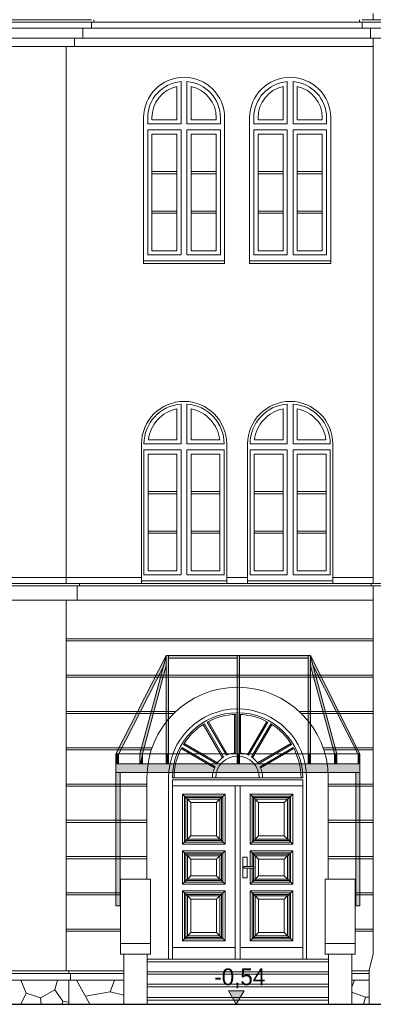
# Model space of a CAD drawing. Extents: x -394022 to -71759, y -12022 to 18278.
# Tile 11 of 91: x -299596 to -295364, y -3992 to 7808. Entities that reach past the tile are written whole.
import ezdxf

# ---------------------------------------------------------------- set-up
doc = ezdxf.new("R2010")
doc.units = 0
doc.header["$MEASUREMENT"] = 0
for name, color, linetype, lineweight in [('Arch kolorystyka_Nr_Pióra__32', 34, 'Continuous', 15), ('Arch wymiary_Nr_Pióra__21', 7, 'Continuous', 13), ('INWENT ODWODNIENIE_Nr_Pióra__21', 7, 'Continuous', 13), ('INWENT TEREN_Nr_Pióra__1', 7, 'Continuous', 25), ('INWENT. DRZWI_Nr_Pióra__21', 7, 'Continuous', 13), ('INWENT. OKNA_Nr_Pióra__21', 7, 'Continuous', 13), ('INWENT.ŚCIANY_Nr_Pióra__21', 7, 'Continuous', 13), ('Istniejące schody_Nr_Pióra__21', 7, 'Continuous', 13)]:
    doc.layers.add(name, color=color, linetype=linetype, lineweight=lineweight)
doc.layers.add('Arch wymiary', color=7, linetype='Continuous')
doc.layers.add('INWENT.ŚCIANY_Nr_Pióra__2', color=7, linetype='Continuous', lineweight=13, true_color=0x7f7f7f)
doc.styles.add('GENERATED_STYLE_1', font='txt')

# ---------------------------------------------------------------- blocks, each defined once
blk = doc.blocks.new('Wymiary_15', base_point=(-297004, -3992))
at = {"layer": 'Arch wymiary_Nr_Pióra__21', "linetype": 'Continuous'}
blk.add_hatch(color=256, dxfattribs=at).paths.add_polyline_path([(-297004, -3992), (-297097, -3832), (-296911, -3832)], flags=0)
for p, q in [((-297004, -3992), (-297097, -3832)), ((-297097, -3832), (-296911, -3832)), ((-296911, -3832), (-297004, -3992)), ((-297004, -3992), (-297124, -3992)), ((-297004, -3992), (-296884, -3992))]:
    blk.add_line(p, q, dxfattribs=at)
at = {"layer": 'Arch wymiary_Nr_Pióra__21', "insert": (-297267, -3800), "char_height": 200, "attachment_point": 7, "style": 'GENERATED_STYLE_1'}
blk.add_mtext('{-0,54}', dxfattribs=at)

msp = doc.modelspace()

# ---------------------------------------------------------------- hatches: boundary and pattern name
at = {"layer": 'Arch kolorystyka_Nr_Pióra__32', "linetype": 'Continuous'}
for points in [[(-298410.1, -991.8), (-298443.7, -991.8), (-297843.7, 188.2), (-297843.7, 179.7), (-297876.8, 57)], [(-297843.7, 64.3), (-298128.2, -991.8), (-298159.3, -991.8), (-297843.7, 179.7)], [(-298159.3, -1111.8), (-298159.3, -991.8), (-297843.7, 179.7)], [(-297813.7, 188.2), (-297813.7, -991.8), (-297843.7, -991.8), (-297843.7, 188.2)], [(-296993.7, 188.2), (-296993.7, 158.2), (-297813.7, 158.2), (-297813.7, 188.2)], [(-296993.7, 188.2), (-296963.7, 188.2), (-296963.7, -336.9, 0.0069128), (-296993.7, -336.9)], [(-296143.7, 158.2), (-296963.7, 158.2), (-296963.7, 188.2), (-296143.7, 188.2)], [(-296143.7, 188.2), (-296113.7, 188.2), (-296113.7, -991.8), (-296143.7, -991.8)], [(-295523.7, -991.8), (-295547.4, -991.8), (-296080.7, 57), (-296113.7, 179.7), (-296113.7, 188.2)], [(-296113.7, 179.7), (-295798.2, -991.8), (-295829.3, -991.8), (-296113.7, 64.3)], [(-296993.7, -336.9, -0.0069128), (-296963.7, -336.9), (-296963.7, -991.8), (-296993.7, -991.8)], [(-298443.7, -991.8), (-298410.1, -991.8), (-298413.7, -999), (-298413.7, -1111.8), (-298443.7, -1111.8)], [(-298159.3, -1111.8), (-298130, -991.8), (-298128.2, -991.8), (-298128.2, -1111.8)], [(-297843.7, -991.8), (-297813.7, -991.8), (-297813.7, -1111.8), (-297843.7, -1111.8)], [(-296993.7, -991.8), (-296963.7, -991.8), (-296963.7, -1111.8), (-296993.7, -1111.8)], [(-296143.7, -991.8), (-296113.7, -991.8), (-296113.7, -1111.8), (-296143.7, -1111.8)], [(-295798.2, -991.8), (-295798.2, -1111.8), (-295829.3, -1111.8), (-295829.3, -991.8)], [(-295523.7, -991.8), (-295523.7, -1111.8), (-295543.7, -1111.8), (-295543.7, -999), (-295547.4, -991.8)], [(-295523.7, -1211.8), (-298443.7, -1211.8), (-298443.7, -1111.8), (-295523.7, -1111.8)], [(-298443.7, -1211.8), (-298393.7, -1211.8), (-298393.7, -2811.8), (-298443.7, -2811.8)], [(-295523.7, -1211.8), (-295523.7, -2811.8), (-295573.7, -2811.8), (-295573.7, -1211.8)]]:
    msp.add_hatch(color=256, dxfattribs=at).paths.add_polyline_path(points, flags=0)

# ---------------------------------------------------------------- linework, layer by layer
at = {"layer": 'INWENT ODWODNIENIE_Nr_Pióra__21', "linetype": 'Continuous'}
for p, q in [((-295363.7, 7808.2), (-295363.7, 7882.6)), ((-295363.7, 1053.2), (-295363.7, 7588.2)), ((-295363.7, -3390.7), (-295363.7, 1023.2)), ((-295413.7, -3577.3), (-295363.7, -3390.7)), ((-295413.7, -3991.8), (-295413.7, -3577.3))]:
    msp.add_line(p, q, dxfattribs=at)
at = {"layer": 'INWENT TEREN_Nr_Pióra__1', "linetype": 'Continuous'}
msp.add_line((-321558.7, -3991.8), (-276368.7, -3991.8), dxfattribs=at)
at = {"layer": 'INWENT. DRZWI_Nr_Pióra__21', "linetype": 'Continuous'}
for p, q in [((-297023.7, -978.9), (-297023.7, -517.6)), ((-297008.7, -977.5), (-297008.7, -517.1)), ((-297008.7, -977.5), (-297008.7, -517.1)), ((-296968.7, -977.5), (-296968.7, -517.1)), ((-296953.7, -978.9), (-296953.7, -517.6)), ((-297168, -1036.3), (-297398.6, -636.8)), ((-297155.7, -1027.6), (-297385.9, -628.9)), ((-297121.1, -1007.6), (-297351.3, -608.9)), ((-297107.4, -1001.3), (-297338, -601.8)), ((-296870.1, -1001.3), (-296639.5, -601.8)), ((-296856.4, -1007.6), (-296626.2, -608.9)), ((-296821.8, -1027.6), (-296591.5, -628.9)), ((-296809.5, -1036.3), (-296578.8, -636.8)), ((-297264.3, -1158.2), (-297663.7, -927.5)), ((-297258, -1144.5), (-297656.7, -914.3)), ((-297238, -1109.8), (-297636.7, -879.6)), ((-297229.3, -1097.5), (-297628.7, -866.9)), ((-296748.2, -1097.5), (-296348.8, -866.9)), ((-296739.5, -1109.8), (-296340.8, -879.6)), ((-296719.5, -1144.5), (-296320.8, -914.3)), ((-296713.2, -1158.2), (-296313.8, -927.5)), ((-297768.7, -1276.8), (-296208.7, -1276.8)), ((-297768.7, -1301.8), (-296208.7, -1301.8)), ((-297768.7, -3451.8), (-297768.7, -1301.8)), ((-297768.7, -1371.8), (-296208.7, -1371.8)), ((-297018.7, -1371.8), (-297018.7, -3451.8)), ((-296958.7, -1371.8), (-296958.7, -3451.8)), ((-296208.7, -3451.8), (-296208.7, -1301.8)), ((-297648.7, -1471.8), (-297138.7, -1471.8)), ((-297648.7, -2071.8), (-297648.7, -1471.8)), ((-297648.7, -1471.8), (-297548.7, -1571.8)), ((-297623.7, -1496.8), (-297163.7, -1496.8)), ((-297623.7, -2046.8), (-297623.7, -1496.8)), ((-297606.2, -2029.3), (-297606.2, -1514.3)), ((-297606.2, -1514.3), (-297181.2, -1514.3)), ((-297588.7, -2011.8), (-297588.7, -1531.8)), ((-297588.7, -1531.8), (-297198.7, -1531.8)), ((-297138.7, -1471.8), (-297238.7, -1571.8)), ((-297198.7, -1531.8), (-297198.7, -2011.8)), ((-297181.2, -1514.3), (-297181.2, -2029.3)), ((-297163.7, -1496.8), (-297163.7, -2046.8)), ((-297138.7, -1471.8), (-297138.7, -2071.8)), ((-296328.7, -1471.8), (-296838.7, -1471.8)), ((-296838.7, -1471.8), (-296838.7, -2071.8)), ((-296838.7, -1471.8), (-296738.7, -1571.8)), ((-296353.7, -1496.8), (-296813.7, -1496.8)), ((-296813.7, -1496.8), (-296813.7, -2046.8)), ((-296796.2, -1514.3), (-296796.2, -2029.3)), ((-296371.2, -1514.3), (-296796.2, -1514.3)), ((-296778.7, -1531.8), (-296778.7, -2011.8)), ((-296388.7, -1531.8), (-296778.7, -1531.8)), ((-296328.7, -1471.8), (-296428.7, -1571.8)), ((-296388.7, -2011.8), (-296388.7, -1531.8)), ((-296371.2, -2029.3), (-296371.2, -1514.3)), ((-296353.7, -2046.8), (-296353.7, -1496.8)), ((-296328.7, -2071.8), (-296328.7, -1471.8)), ((-297548.7, -1971.8), (-297548.7, -1571.8)), ((-297548.7, -1571.8), (-297238.7, -1571.8)), ((-297238.7, -1571.8), (-297238.7, -1971.8)), ((-296738.7, -1571.8), (-296738.7, -1971.8)), ((-296428.7, -1571.8), (-296738.7, -1571.8)), ((-296428.7, -1971.8), (-296428.7, -1571.8)), ((-297648.7, -2071.8), (-297548.7, -1971.8)), ((-297548.7, -1971.8), (-297238.7, -1971.8)), ((-297138.7, -2071.8), (-297238.7, -1971.8)), ((-296838.7, -2071.8), (-296738.7, -1971.8)), ((-296428.7, -1971.8), (-296738.7, -1971.8)), ((-296328.7, -2071.8), (-296428.7, -1971.8)), ((-297648.7, -2071.8), (-297138.7, -2071.8)), ((-297623.7, -2046.8), (-297163.7, -2046.8)), ((-297606.2, -2029.3), (-297181.2, -2029.3)), ((-297588.7, -2011.8), (-297198.7, -2011.8)), ((-296328.7, -2071.8), (-296838.7, -2071.8)), ((-296353.7, -2046.8), (-296813.7, -2046.8)), ((-296371.2, -2029.3), (-296796.2, -2029.3)), ((-296388.7, -2011.8), (-296778.7, -2011.8)), ((-297648.7, -2151.8), (-297138.7, -2151.8)), ((-297648.7, -2551.8), (-297648.7, -2151.8)), ((-297648.7, -2151.8), (-297548.7, -2251.8)), ((-297623.7, -2176.8), (-297163.7, -2176.8)), ((-297623.7, -2526.8), (-297623.7, -2176.8)), ((-297606.2, -2509.3), (-297606.2, -2194.3)), ((-297606.2, -2194.3), (-297181.2, -2194.3)), ((-297588.7, -2491.8), (-297588.7, -2211.8)), ((-297588.7, -2211.8), (-297198.7, -2211.8)), ((-297138.7, -2151.8), (-297238.7, -2251.8)), ((-297198.7, -2211.8), (-297198.7, -2491.8)), ((-297181.2, -2194.3), (-297181.2, -2509.3)), ((-297163.7, -2176.8), (-297163.7, -2526.8)), ((-297138.7, -2151.8), (-297138.7, -2551.8)), ((-296873.7, -2226.8), (-296923.7, -2226.8)), ((-296923.7, -2226.8), (-296923.7, -2476.8)), ((-296873.7, -2341.8), (-296873.7, -2226.8)), ((-296328.7, -2151.8), (-296838.7, -2151.8)), ((-296838.7, -2151.8), (-296838.7, -2341.8)), ((-296838.7, -2151.8), (-296738.7, -2251.8)), ((-296353.7, -2176.8), (-296813.7, -2176.8)), ((-296813.7, -2176.8), (-296813.7, -2341.8)), ((-296796.2, -2194.3), (-296796.2, -2341.8)), ((-296371.2, -2194.3), (-296796.2, -2194.3)), ((-296778.7, -2211.8), (-296778.7, -2491.8)), ((-296388.7, -2211.8), (-296778.7, -2211.8)), ((-296328.7, -2151.8), (-296428.7, -2251.8)), ((-296388.7, -2491.8), (-296388.7, -2211.8)), ((-296371.2, -2509.3), (-296371.2, -2194.3)), ((-296353.7, -2526.8), (-296353.7, -2176.8)), ((-296328.7, -2551.8), (-296328.7, -2151.8)), ((-297548.7, -2451.8), (-297548.7, -2251.8)), ((-297548.7, -2251.8), (-297238.7, -2251.8)), ((-297238.7, -2251.8), (-297238.7, -2451.8)), ((-296913.7, -2341.8), (-296793.7, -2341.8)), ((-296913.7, -2361.8), (-296913.7, -2341.8)), ((-296793.7, -2341.8), (-296793.7, -2361.8)), ((-296738.7, -2251.8), (-296738.7, -2451.8)), ((-296428.7, -2251.8), (-296738.7, -2251.8)), ((-296428.7, -2451.8), (-296428.7, -2251.8)), ((-297648.7, -2551.8), (-297548.7, -2451.8)), ((-297548.7, -2451.8), (-297238.7, -2451.8)), ((-297138.7, -2551.8), (-297238.7, -2451.8)), ((-296923.7, -2476.8), (-296873.7, -2476.8)), ((-296793.7, -2361.8), (-296913.7, -2361.8)), ((-296873.7, -2476.8), (-296873.7, -2361.8)), ((-296838.7, -2361.8), (-296838.7, -2551.8)), ((-296838.7, -2551.8), (-296738.7, -2451.8)), ((-296813.7, -2361.8), (-296813.7, -2526.8)), ((-296796.2, -2361.8), (-296796.2, -2509.3)), ((-296428.7, -2451.8), (-296738.7, -2451.8)), ((-296328.7, -2551.8), (-296428.7, -2451.8)), ((-297648.7, -2551.8), (-297138.7, -2551.8)), ((-297623.7, -2526.8), (-297163.7, -2526.8)), ((-297606.2, -2509.3), (-297181.2, -2509.3)), ((-297588.7, -2491.8), (-297198.7, -2491.8)), ((-296328.7, -2551.8), (-296838.7, -2551.8)), ((-296353.7, -2526.8), (-296813.7, -2526.8)), ((-296371.2, -2509.3), (-296796.2, -2509.3)), ((-296388.7, -2491.8), (-296778.7, -2491.8)), ((-297648.7, -3231.8), (-297648.7, -2631.8)), ((-297648.7, -2631.8), (-297138.7, -2631.8)), ((-297648.7, -2631.8), (-297548.7, -2731.8)), ((-297623.7, -2656.8), (-297163.7, -2656.8)), ((-297623.7, -3206.8), (-297623.7, -2656.8)), ((-297606.2, -3189.3), (-297606.2, -2674.3)), ((-297606.2, -2674.3), (-297181.2, -2674.3)), ((-297588.7, -3171.8), (-297588.7, -2691.8)), ((-297588.7, -2691.8), (-297198.7, -2691.8)), ((-297138.7, -2631.8), (-297238.7, -2731.8)), ((-297198.7, -2691.8), (-297198.7, -3171.8)), ((-297181.2, -2674.3), (-297181.2, -3189.3)), ((-297163.7, -2656.8), (-297163.7, -3206.8)), ((-297138.7, -2631.8), (-297138.7, -3231.8)), ((-296328.7, -2631.8), (-296838.7, -2631.8)), ((-296838.7, -2631.8), (-296838.7, -3231.8)), ((-296838.7, -2631.8), (-296738.7, -2731.8)), ((-296353.7, -2656.8), (-296813.7, -2656.8)), ((-296813.7, -2656.8), (-296813.7, -3206.8)), ((-296796.2, -2674.3), (-296796.2, -3189.3)), ((-296371.2, -2674.3), (-296796.2, -2674.3)), ((-296778.7, -2691.8), (-296778.7, -3171.8)), ((-296388.7, -2691.8), (-296778.7, -2691.8)), ((-296328.7, -2631.8), (-296428.7, -2731.8)), ((-296388.7, -3171.8), (-296388.7, -2691.8)), ((-296371.2, -3189.3), (-296371.2, -2674.3)), ((-296353.7, -3206.8), (-296353.7, -2656.8)), ((-296328.7, -3231.8), (-296328.7, -2631.8)), ((-297548.7, -3131.8), (-297548.7, -2731.8)), ((-297548.7, -2731.8), (-297238.7, -2731.8)), ((-297238.7, -2731.8), (-297238.7, -3131.8)), ((-296738.7, -2731.8), (-296738.7, -3131.8)), ((-296428.7, -2731.8), (-296738.7, -2731.8)), ((-296428.7, -3131.8), (-296428.7, -2731.8)), ((-297648.7, -3231.8), (-297548.7, -3131.8)), ((-297588.7, -3171.8), (-297198.7, -3171.8)), ((-297548.7, -3131.8), (-297238.7, -3131.8)), ((-297138.7, -3231.8), (-297238.7, -3131.8)), ((-296838.7, -3231.8), (-296738.7, -3131.8)), ((-296388.7, -3171.8), (-296778.7, -3171.8)), ((-296428.7, -3131.8), (-296738.7, -3131.8)), ((-296328.7, -3231.8), (-296428.7, -3131.8)), ((-297648.7, -3231.8), (-297138.7, -3231.8)), ((-297623.7, -3206.8), (-297163.7, -3206.8)), ((-297606.2, -3189.3), (-297181.2, -3189.3)), ((-296328.7, -3231.8), (-296838.7, -3231.8)), ((-296353.7, -3206.8), (-296813.7, -3206.8)), ((-296371.2, -3189.3), (-296796.2, -3189.3)), ((-297768.7, -3311.8), (-297018.7, -3311.8)), ((-296958.7, -3311.8), (-296208.7, -3311.8)), ((-297813.7, -3451.8), (-296163.7, -3451.8))]:
    msp.add_line(p, q, dxfattribs=at)
for radius, start, end in [(780, 0, 180), (760, 91.50796, 118.49204), (760, 61.50796, 88.49204), (760, 121.50796, 148.49204), (760, 31.50796, 58.49204), (760, 151.50796, 180), (760, 0, 28.49204), (260, 0, 180), (300, 123.82255, 146.17745), (300, 93.82255, 116.17745), (300, 63.82255, 86.17745), (300, 33.82255, 56.17745), (300, 153.82255, 180), (300, 0, 26.17745)]:
    msp.add_arc((-296988.7, -1276.8), radius, start, end, dxfattribs=at)
at = {"layer": 'INWENT. OKNA_Nr_Pióra__21', "linetype": 'Continuous'}
for p, q in [((-297713.7, 6608.2), (-297713.7, 7008.7)), ((-297663.7, 6558.2), (-297663.7, 7066.8)), ((-297593.7, 6558.2), (-297593.7, 7066.8)), ((-297543.7, 6608.2), (-297543.7, 7008.7)), ((-296443.7, 6608.2), (-296443.7, 7008.7)), ((-296393.7, 6558.2), (-296393.7, 7066.8)), ((-296323.7, 6558.2), (-296323.7, 7066.8)), ((-296273.7, 6608.2), (-296273.7, 7008.7)), ((-298063.7, 6558.2), (-298063.7, 6633.2)), ((-298013.7, 6633.2), (-298013.7, 6608.2)), ((-297713.7, 6608.2), (-298010.8, 6608.2)), ((-297543.7, 6608.2), (-297243.7, 6608.2)), ((-297243.7, 6633.2), (-297243.7, 6608.2)), ((-297193.7, 6558.2), (-297193.7, 6633.2)), ((-296793.7, 6558.2), (-296793.7, 6633.2)), ((-296743.7, 6633.2), (-296743.7, 6608.2)), ((-296443.7, 6608.2), (-296740.8, 6608.2)), ((-296273.7, 6608.2), (-295973.7, 6608.2)), ((-295973.7, 6633.2), (-295973.7, 6608.2)), ((-295923.7, 6558.2), (-295923.7, 6633.2)), ((-297663.7, 6558.2), (-298063.7, 6558.2)), ((-297593.7, 6558.2), (-297193.7, 6558.2)), ((-296393.7, 6558.2), (-296793.7, 6558.2)), ((-296323.7, 6558.2), (-295923.7, 6558.2)), ((-298063.7, 4988.2), (-298063.7, 6488.2)), ((-297663.7, 6488.2), (-298063.7, 6488.2)), ((-297713.7, 6438.2), (-298013.7, 6438.2)), ((-298013.7, 5038.2), (-298013.7, 6438.2)), ((-297713.7, 5038.2), (-297713.7, 6438.2)), ((-297663.7, 4988.2), (-297663.7, 6488.2)), ((-297593.7, 4988.2), (-297593.7, 6488.2)), ((-297593.7, 6488.2), (-297193.7, 6488.2)), ((-297543.7, 6438.2), (-297243.7, 6438.2)), ((-297543.7, 5038.2), (-297543.7, 6438.2)), ((-297243.7, 5038.2), (-297243.7, 6438.2)), ((-297193.7, 4988.2), (-297193.7, 6488.2)), ((-296393.7, 6488.2), (-296793.7, 6488.2)), ((-296793.7, 4988.2), (-296793.7, 6488.2)), ((-296743.7, 5038.2), (-296743.7, 6438.2)), ((-296443.7, 6438.2), (-296743.7, 6438.2)), ((-296443.7, 5038.2), (-296443.7, 6438.2)), ((-296393.7, 4988.2), (-296393.7, 6488.2)), ((-296323.7, 6488.2), (-295923.7, 6488.2)), ((-296323.7, 4988.2), (-296323.7, 6488.2)), ((-296273.7, 5038.2), (-296273.7, 6438.2)), ((-296273.7, 6438.2), (-295973.7, 6438.2)), ((-295973.7, 5038.2), (-295973.7, 6438.2)), ((-295923.7, 4988.2), (-295923.7, 6488.2)), ((-297713.7, 5988.2), (-298013.7, 5988.2)), ((-297713.7, 5962.2), (-298013.7, 5962.2)), ((-297543.7, 5988.2), (-297243.7, 5988.2)), ((-297543.7, 5962.2), (-297243.7, 5962.2)), ((-296443.7, 5988.2), (-296743.7, 5988.2)), ((-296443.7, 5962.2), (-296743.7, 5962.2)), ((-296273.7, 5988.2), (-295973.7, 5988.2)), ((-296273.7, 5962.2), (-295973.7, 5962.2)), ((-297713.7, 5514.2), (-298013.7, 5514.2)), ((-297713.7, 5488.2), (-298013.7, 5488.2)), ((-297543.7, 5514.2), (-297243.7, 5514.2)), ((-297543.7, 5488.2), (-297243.7, 5488.2)), ((-296443.7, 5514.2), (-296743.7, 5514.2)), ((-296443.7, 5488.2), (-296743.7, 5488.2)), ((-296273.7, 5514.2), (-295973.7, 5514.2)), ((-296273.7, 5488.2), (-295973.7, 5488.2)), ((-297663.7, 4988.2), (-298063.7, 4988.2)), ((-297713.7, 5038.2), (-298013.7, 5038.2)), ((-297593.7, 4988.2), (-297193.7, 4988.2)), ((-297543.7, 5038.2), (-297243.7, 5038.2)), ((-296393.7, 4988.2), (-296793.7, 4988.2)), ((-296443.7, 5038.2), (-296743.7, 5038.2)), ((-296323.7, 4988.2), (-295923.7, 4988.2)), ((-296273.7, 5038.2), (-295973.7, 5038.2)), ((-297663.7, 2723.2), (-297663.7, 3201.9)), ((-297593.7, 2723.2), (-297593.7, 3201.9)), ((-296393.7, 2723.2), (-296393.7, 3201.9)), ((-296323.7, 2723.2), (-296323.7, 3201.9)), ((-297713.7, 2773.2), (-297713.7, 3144.7)), ((-297543.7, 2773.2), (-297543.7, 3144.7)), ((-296443.7, 2773.2), (-296443.7, 3144.7)), ((-296273.7, 2773.2), (-296273.7, 3144.7)), ((-297663.7, 2723.2), (-298108.7, 2723.2)), ((-297713.7, 2773.2), (-298055.8, 2773.2)), ((-297593.7, 2723.2), (-297148.7, 2723.2)), ((-297543.7, 2773.2), (-297201.7, 2773.2)), ((-296393.7, 2723.2), (-296838.7, 2723.2)), ((-296443.7, 2773.2), (-296785.8, 2773.2)), ((-296323.7, 2723.2), (-295878.7, 2723.2)), ((-296273.7, 2773.2), (-295931.7, 2773.2)), ((-298108.7, 1153.2), (-298108.7, 2653.2)), ((-297663.7, 2653.2), (-298108.7, 2653.2)), ((-297713.7, 2603.2), (-298058.7, 2603.2)), ((-298058.7, 1203.2), (-298058.7, 2603.2)), ((-297713.7, 1203.2), (-297713.7, 2603.2)), ((-297663.7, 1153.2), (-297663.7, 2653.2)), ((-297593.7, 1153.2), (-297593.7, 2653.2)), ((-297593.7, 2653.2), (-297148.7, 2653.2)), ((-297543.7, 2603.2), (-297198.7, 2603.2)), ((-297543.7, 1203.2), (-297543.7, 2603.2)), ((-297198.7, 1203.2), (-297198.7, 2603.2)), ((-297148.7, 1153.2), (-297148.7, 2653.2)), ((-296838.7, 1153.2), (-296838.7, 2653.2)), ((-296393.7, 2653.2), (-296838.7, 2653.2)), ((-296443.7, 2603.2), (-296788.7, 2603.2)), ((-296788.7, 1203.2), (-296788.7, 2603.2)), ((-296443.7, 1203.2), (-296443.7, 2603.2)), ((-296393.7, 1153.2), (-296393.7, 2653.2)), ((-296323.7, 1153.2), (-296323.7, 2653.2)), ((-296323.7, 2653.2), (-295878.7, 2653.2)), ((-296273.7, 2603.2), (-295928.7, 2603.2)), ((-296273.7, 1203.2), (-296273.7, 2603.2)), ((-295928.7, 1203.2), (-295928.7, 2603.2)), ((-295878.7, 1153.2), (-295878.7, 2653.2)), ((-297713.7, 2153.2), (-298058.7, 2153.2)), ((-297713.7, 2127.2), (-298058.7, 2127.2)), ((-297543.7, 2153.2), (-297198.7, 2153.2)), ((-297543.7, 2127.2), (-297198.7, 2127.2)), ((-296443.7, 2153.2), (-296788.7, 2153.2)), ((-296443.7, 2127.2), (-296788.7, 2127.2)), ((-296273.7, 2153.2), (-295928.7, 2153.2)), ((-296273.7, 2127.2), (-295928.7, 2127.2)), ((-297713.7, 1679.2), (-298058.7, 1679.2)), ((-297713.7, 1653.2), (-298058.7, 1653.2)), ((-297543.7, 1679.2), (-297198.7, 1679.2)), ((-297543.7, 1653.2), (-297198.7, 1653.2)), ((-296443.7, 1679.2), (-296788.7, 1679.2)), ((-296443.7, 1653.2), (-296788.7, 1653.2)), ((-296273.7, 1679.2), (-295928.7, 1679.2)), ((-296273.7, 1653.2), (-295928.7, 1653.2)), ((-297713.7, 1203.2), (-298058.7, 1203.2)), ((-297543.7, 1203.2), (-297198.7, 1203.2)), ((-296443.7, 1203.2), (-296788.7, 1203.2)), ((-296273.7, 1203.2), (-295928.7, 1203.2)), ((-298138.7, 1083.2), (-297118.7, 1083.2)), ((-297663.7, 1153.2), (-298108.7, 1153.2)), ((-297593.7, 1153.2), (-297148.7, 1153.2)), ((-296868.7, 1083.2), (-295848.7, 1083.2)), ((-296393.7, 1153.2), (-296838.7, 1153.2)), ((-296323.7, 1153.2), (-295878.7, 1153.2))]:
    msp.add_line(p, q, dxfattribs=at)
for centre, radius, start, end in [((-297628.7, 6633.2), 435, 94.61499, 180), ((-297628.7, 6633.2), 385, 102.7548, 180), ((-297628.7, 6633.2), 435, 0, 85.38501), ((-297628.7, 6633.2), 385, 0, 77.2452), ((-296358.7, 6633.2), 435, 94.61499, 180), ((-296358.7, 6633.2), 385, 102.7548, 180), ((-296358.7, 6633.2), 435, 0, 85.38501), ((-296358.7, 6633.2), 385, 0, 77.2452), ((-297628.7, 2723.2), 480, 94.18153, 180), ((-297628.7, 2723.2), 480, 0, 85.81847), ((-296358.7, 2723.2), 480, 94.18153, 180), ((-296358.7, 2723.2), 480, 0, 85.81847), ((-297628.7, 2723.2), 430, 101.401, 173.32259), ((-297628.7, 2723.2), 430, 6.67741, 78.599), ((-296358.7, 2723.2), 430, 101.401, 173.32259), ((-296358.7, 2723.2), 430, 6.67741, 78.599)]:
    msp.add_arc(centre, radius, start, end, dxfattribs=at)
at = {"layer": 'INWENT.ŚCIANY_Nr_Pióra__2', "linetype": 'Continuous'}
for p, q in [((-299583.3, -3701.8), (-299520.2, -3859.8)), ((-299144.8, -3701.8), (-299176, -3819.7)), ((-298914.7, -3701.8), (-298757, -3991.8)), ((-298515.2, -3840.7), (-298461.1, -3702.5)), ((-295618.7, -3782.5), (-295587.4, -3702.5)), ((-299520.2, -3859.8), (-299583.3, -3991.8)), ((-299349.1, -3914.4), (-299520.2, -3859.8)), ((-299176, -3819.7), (-299349.1, -3914.4)), ((-299176, -3819.7), (-299078.7, -3952.2)), ((-298810.4, -3893.6), (-298515.2, -3840.7)), ((-298515.2, -3840.7), (-298348.7, -3883.2)), ((-295618.7, -3846.5), (-295457.3, -3905.6)), ((-299349.1, -3914.4), (-299339.4, -3991.8)), ((-299086, -3991.8), (-299078.7, -3952.2)), ((-299078.7, -3952.2), (-299008.7, -3964.4)), ((-295457.3, -3905.6), (-295480.2, -3991.8)), ((-295457.3, -3905.6), (-295413.7, -3905.6))]:
    msp.add_line(p, q, dxfattribs=at)
at = {"layer": 'INWENT.ŚCIANY_Nr_Pióra__21', "linetype": 'Continuous'}
for p, q in [((-298738.7, 7808.2), (-299908.7, 7808.2)), ((-298708.7, 7778.2), (-298708.7, 7808.2)), ((-295528.7, 7778.2), (-295528.7, 7808.2)), ((-294328.7, 7808.2), (-295498.7, 7808.2)), ((-267013.7, 7778.2), (-306738.7, 7778.2)), ((-267043.7, 7708.2), (-306738.7, 7708.2)), ((-299908.7, 7708.2), (-298738.7, 7708.2)), ((-298838.7, 7588.2), (-298838.7, 7708.2)), ((-298738.7, 7708.2), (-298738.7, 7778.2)), ((-295498.7, 7708.2), (-295498.7, 7778.2)), ((-295498.7, 7708.2), (-294328.7, 7708.2)), ((-295398.7, 7588.2), (-295398.7, 7708.2)), ((-267143.7, 7588.2), (-306738.7, 7588.2)), ((-299808.7, 7588.2), (-298838.7, 7588.2)), ((-298938.7, 7488.2), (-298938.7, 7588.2)), ((-295398.7, 7588.2), (-294428.7, 7588.2)), ((-295363.7, 7488.2), (-306738.7, 7488.2)), ((-299708.7, 7488.2), (-298938.7, 7488.2)), ((-299038.7, 1053.2), (-299038.7, 7488.2)), ((-298113.7, 6633.2), (-298113.7, 4888.2)), ((-297143.7, 6633.2), (-297143.7, 4888.2)), ((-296843.7, 6633.2), (-296843.7, 4888.2)), ((-295873.7, 6633.2), (-295873.7, 4888.2)), ((-298113.7, 4918.2), (-297143.7, 4918.2)), ((-298113.7, 4888.2), (-297143.7, 4888.2)), ((-296843.7, 4918.2), (-295873.7, 4918.2)), ((-296843.7, 4888.2), (-295873.7, 4888.2)), ((-298138.7, 2723.2), (-298138.7, 1053.2)), ((-297118.7, 2723.2), (-297118.7, 1053.2)), ((-296868.7, 2723.2), (-296868.7, 1053.2)), ((-295848.7, 2723.2), (-295848.7, 1053.2)), ((-299038.7, 1123.2), (-301678.7, 1123.2)), ((-298138.7, 1123.2), (-299038.7, 1123.2)), ((-296868.7, 1123.2), (-297118.7, 1123.2)), ((-295363.7, 1123.2), (-295848.7, 1123.2)), ((-267213.7, 1053.2), (-306798.7, 1053.2)), ((-306798.7, 1023.2), (-267183.7, 1023.2)), ((-298908.7, 853.2), (-298908.7, 1023.2)), ((-298878.7, 1053.2), (-298878.7, 1023.2)), ((-295388.7, 1053.2), (-295388.7, 1023.2)), ((-306798.7, 853.2), (-295363.7, 853.2)), ((-299038.7, -3591.8), (-299038.7, 853.2)), ((-295363.7, 388.2), (-299038.7, 388.2)), ((-295363.7, 363.2), (-299038.7, 363.2)), ((-297843.7, 188.2), (-298443.7, -991.8)), ((-298159.3, -991.8), (-297843.7, 179.7)), ((-297843.7, 188.2), (-296113.7, 188.2)), ((-297843.7, -1111.8), (-297843.7, 188.2)), ((-297813.7, -1111.8), (-297813.7, 188.2)), ((-297813.7, 158.2), (-296993.7, 158.2)), ((-296993.7, -1111.8), (-296993.7, 188.2)), ((-296963.7, -1111.8), (-296963.7, 188.2)), ((-296963.7, 158.2), (-296143.7, 158.2)), ((-296143.7, -1111.8), (-296143.7, 188.2)), ((-296113.7, -1111.8), (-296113.7, 188.2)), ((-296113.7, 188.2), (-295523.7, -991.8)), ((-295798.2, -991.8), (-296113.7, 179.7)), ((-297876.8, 57), (-298413.7, -999)), ((-298128.2, -991.8), (-297843.7, 64.3)), ((-295829.3, -991.8), (-296113.7, 64.3)), ((-296080.7, 57), (-295543.7, -999)), ((-295363.7, -46.8), (-299038.7, -46.8)), ((-295363.7, -71.8), (-299038.7, -71.8)), ((-297727.1, -481.8), (-299038.7, -481.8)), ((-297753.1, -506.8), (-299038.7, -506.8)), ((-295363.7, -481.8), (-296250.4, -481.8)), ((-295363.7, -506.8), (-296224.3, -506.8)), ((-298012.3, -916.8), (-299038.7, -916.8)), ((-298020.7, -941.8), (-299038.7, -941.8)), ((-295363.7, -916.8), (-295965.2, -916.8)), ((-295363.7, -941.8), (-295956.7, -941.8)), ((-298443.7, -991.8), (-295523.7, -991.8)), ((-298443.7, -2811.8), (-298443.7, -991.8)), ((-298413.7, -1111.8), (-298413.7, -999)), ((-298159.3, -1111.8), (-298159.3, -991.8)), ((-298128.2, -1111.8), (-298128.2, -991.8)), ((-295829.3, -1111.8), (-295829.3, -991.8)), ((-295798.2, -1111.8), (-295798.2, -991.8)), ((-295543.7, -1111.8), (-295543.7, -999)), ((-295523.7, -2811.8), (-295523.7, -991.8)), ((-298443.7, -1111.8), (-295523.7, -1111.8)), ((-298443.7, -1211.8), (-295523.7, -1211.8)), ((-298393.7, -2811.8), (-298393.7, -1211.8)), ((-298073.7, -1276.8), (-298073.7, -2491.8)), ((-297813.7, -1276.8), (-297813.7, -3451.8)), ((-296163.7, -1276.8), (-296163.7, -3451.8)), ((-295903.7, -1276.8), (-295903.7, -2491.8)), ((-295573.7, -2811.8), (-295573.7, -1211.8)), ((-298073.7, -1351.8), (-299038.7, -1351.8)), ((-298073.7, -1376.8), (-299038.7, -1376.8)), ((-295363.7, -1351.8), (-295903.7, -1351.8)), ((-295363.7, -1376.8), (-295903.7, -1376.8)), ((-298073.7, -1786.8), (-299038.7, -1786.8)), ((-298073.7, -1811.8), (-299038.7, -1811.8)), ((-295363.7, -1786.8), (-295903.7, -1786.8)), ((-295363.7, -1811.8), (-295903.7, -1811.8)), ((-298073.7, -2221.8), (-299038.7, -2221.8)), ((-295363.7, -2221.8), (-295903.7, -2221.8)), ((-298073.7, -2246.8), (-299038.7, -2246.8)), ((-295363.7, -2246.8), (-295903.7, -2246.8)), ((-298388.7, -2656.8), (-299038.7, -2656.8)), ((-298388.7, -2681.8), (-299038.7, -2681.8)), ((-295363.7, -2656.8), (-295578.7, -2656.8)), ((-295363.7, -2681.8), (-295578.7, -2681.8)), ((-298393.7, -2811.8), (-298443.7, -2811.8)), ((-295523.7, -2811.8), (-295573.7, -2811.8)), ((-298388.7, -3091.8), (-299038.7, -3091.8)), ((-298388.7, -3116.8), (-299038.7, -3116.8)), ((-295363.7, -3091.8), (-295578.7, -3091.8)), ((-295363.7, -3116.8), (-295578.7, -3116.8)), ((-298348.7, -3591.8), (-306798.7, -3591.8)), ((-298348.7, -3621.8), (-306798.7, -3621.8)), ((-299038.7, -3591.8), (-299008.7, -3591.8)), ((-299008.7, -3591.8), (-299008.7, -3621.8)), ((-299008.7, -3621.8), (-298988.7, -3621.8)), ((-298988.7, -3621.8), (-298988.7, -3701.8)), ((-295413.7, -3591.8), (-295618.7, -3591.8)), ((-295413.7, -3621.8), (-295618.7, -3621.8)), ((-298348.7, -3701.8), (-306798.7, -3701.8)), ((-298988.7, -3701.8), (-299008.7, -3701.8)), ((-299008.7, -3701.8), (-299008.7, -3991.8)), ((-295413.7, -3701.8), (-295618.7, -3701.8))]:
    msp.add_line(p, q, dxfattribs=at)
for centre, radius in [((-297628.7, 6633.2), 485), ((-296358.7, 6633.2), 485), ((-297628.7, 2723.2), 510), ((-296358.7, 2723.2), 510), ((-296988.7, -1276.8), 1085), ((-296988.7, -1276.8), 825)]:
    msp.add_arc(centre, radius, 0, 180, dxfattribs=at)
at = {"layer": 'Istniejące schody_Nr_Pióra__21', "linetype": 'Continuous'}
for p, q in [((-298388.7, -2491.8), (-298028.7, -2491.8)), ((-298388.7, -3261.8), (-298388.7, -2491.8)), ((-298028.7, -3261.8), (-298028.7, -2491.8)), ((-295938.7, -2491.8), (-295578.7, -2491.8)), ((-295938.7, -3261.8), (-295938.7, -2491.8)), ((-295578.7, -3261.8), (-295578.7, -2491.8)), ((-298388.7, -3261.8), (-298028.7, -3261.8)), ((-298388.7, -3391.8), (-298388.7, -3261.8)), ((-298388.7, -3261.8), (-298028.7, -3261.8)), ((-298028.7, -3391.8), (-298028.7, -3261.8)), ((-295938.7, -3261.8), (-295578.7, -3261.8)), ((-295938.7, -3391.8), (-295938.7, -3261.8)), ((-295938.7, -3261.8), (-295578.7, -3261.8)), ((-295578.7, -3391.8), (-295578.7, -3261.8)), ((-298388.7, -3391.8), (-298028.7, -3391.8)), ((-298348.7, -3991.8), (-298348.7, -3391.8)), ((-298068.7, -3391.8), (-298068.7, -3991.8)), ((-295938.7, -3391.8), (-295578.7, -3391.8)), ((-295898.7, -3991.8), (-295898.7, -3391.8)), ((-295618.7, -3391.8), (-295618.7, -3991.8)), ((-295898.7, -3451.8), (-298068.7, -3451.8)), ((-295898.7, -3481.8), (-298068.7, -3481.8)), ((-295898.7, -3601.8), (-298068.7, -3601.8)), ((-295898.7, -3631.8), (-298068.7, -3631.8)), ((-295898.7, -3751.8), (-298068.7, -3751.8)), ((-295898.7, -3781.8), (-298068.7, -3781.8)), ((-295898.7, -3911.8), (-298068.7, -3911.8)), ((-295898.7, -3941.8), (-298068.7, -3941.8))]:
    msp.add_line(p, q, dxfattribs=at)

# ---------------------------------------------------------------- block references
at = {"layer": 'Arch wymiary', "linetype": 'Continuous'}
msp.add_blockref('Wymiary_15', (-297004.1, -3991.8), dxfattribs=at)

doc.saveas('drawing.dxf')
